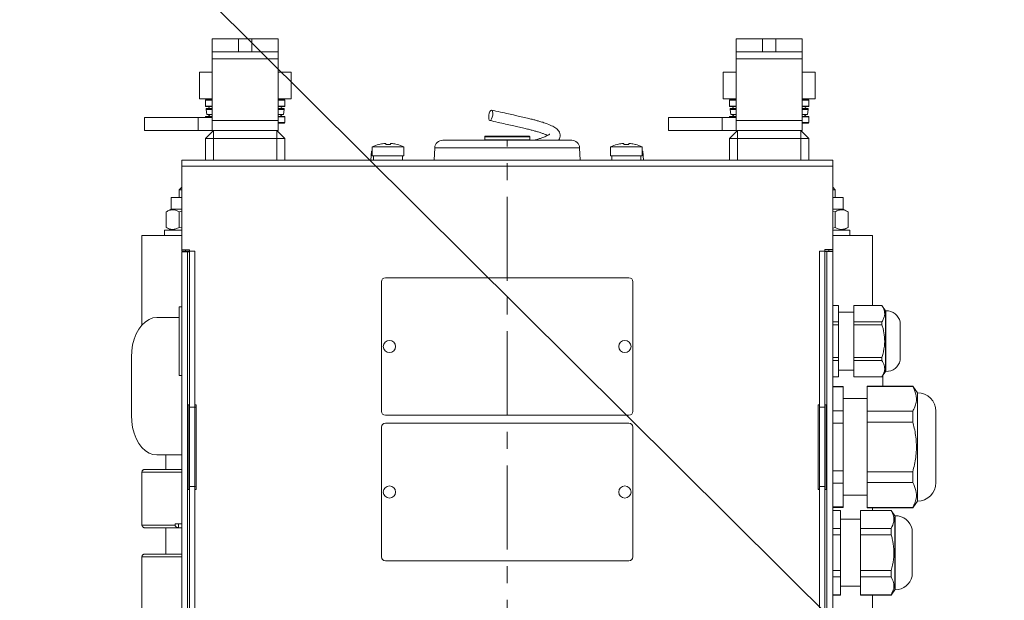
# Model space of a CAD drawing. Header units: inches. Extents: x 201967 to 338763, y -32705 to 30884.
# Tile 69 of 236: x 319917 to 319954, y -5881 to -5859. Entities that reach past the tile are written whole.
import ezdxf

# ---------------------------------------------------------------- set-up
doc = ezdxf.new("R2010")
doc.units = ezdxf.units.IN
doc.header["$MEASUREMENT"] = 0
doc.linetypes.add('CENTER', pattern=[50.8, 31.75, -6.35, 6.35, -6.35])
for name, color, linetype, lineweight in [('01 a1 KONSTRUKCJA żelebet', 200, 'Continuous', 53), ('01h3 KONSTRUKCJA pozycje słupy', 252, 'Continuous', 13), ('KRESKOWANIE-URWANIE', 3, 'Continuous', 13), ('OSIE', 6, 'CENTER', 13)]:
    doc.layers.add(name, color=color, linetype=linetype, lineweight=lineweight)
doc.styles.add('RomanS', font='romans.shx')
doc.dimstyles.new('DIM100txt12', dxfattribs={"dimtxt": 12, "dimasz": 1.05, "dimexe": 0, "dimexo": 8, "dimgap": 4, "dimtad": 1, "dimdec": 7, "dimrnd": 0.5, "dimdsep": 46, "dimtxsty": 'RomanS', "dimblk1": 'DIM', "dimblk2": 'DIM', "dimsah": 1, "dimcen": 0.09, "dimse1": 1, "dimse2": 1, "dimclrt": 256, "dimadec": 1, "dimazin": 0, "dimtfac": 1, "dimtdec": 7, "dimtix": 1, "dimtofl": 0, "dimtmove": 2, "dimatfit": 3, "dimfxl": 1, "dimtolj": 1, "dimtzin": 0, "dimarcsym": 0})

# ---------------------------------------------------------------- blocks, each defined once
blk = doc.blocks.new('A$C195A4306')
at = {"layer": 'KRESKOWANIE-URWANIE'}
for p, q in [((66.5, 899.83), (66.5, 904.83)), ((66.5, 904.83), (76.5, 904.83)), ((76.5, 904.83), (76.5, 899.83)), ((76.5, 904.83), (81.5, 904.83)), ((81.5, 899.83), (81.5, 904.83)), ((81.5, 904.83), (91.5, 904.83)), ((91.5, 904.83), (91.5, 899.83)), ((264.5, 899.83), (264.5, 904.83)), ((264.5, 904.83), (274.5, 904.83)), ((274.5, 904.83), (274.5, 899.83)), ((274.5, 904.83), (279.5, 904.83)), ((279.5, 899.83), (279.5, 904.83)), ((279.5, 904.83), (289.5, 904.83)), ((289.5, 904.83), (289.5, 899.83)), ((76.5, 899.83), (66.5, 899.83)), ((66.5, 899.83), (66.5, 897.26)), ((66.5, 897.26), (91.5, 897.26)), ((66.5, 873.95), (66.5, 897.26)), ((76.5, 899.83), (81.5, 899.83)), ((91.5, 899.83), (81.5, 899.83)), ((91.5, 897.26), (91.5, 899.83)), ((91.5, 897.26), (91.5, 873.95)), ((274.5, 899.83), (264.5, 899.83)), ((264.5, 899.83), (264.5, 897.26)), ((264.5, 897.26), (289.5, 897.26)), ((264.5, 873.95), (264.5, 897.26)), ((274.5, 899.83), (279.5, 899.83)), ((289.5, 899.83), (279.5, 899.83)), ((289.5, 897.26), (289.5, 899.83)), ((289.5, 897.26), (289.5, 873.95)), ((61.68, 882.15), (61.68, 892.15)), ((66.5, 892.15), (61.68, 892.15)), ((96.32, 892.15), (91.5, 892.15)), ((96.32, 882.15), (96.32, 892.15)), ((259.68, 882.15), (259.68, 892.15)), ((264.5, 892.15), (259.68, 892.15)), ((294.32, 892.15), (289.5, 892.15)), ((294.32, 882.15), (294.32, 892.15)), ((66.5, 882.15), (61.68, 882.15)), ((64.3, 881.85), (66.5, 881.85)), ((65, 882.15), (65, 881.85)), ((96.32, 882.15), (91.5, 882.15)), ((91.5, 881.85), (93.7, 881.85)), ((93, 881.85), (93, 882.15)), ((264.5, 882.15), (259.68, 882.15)), ((262.3, 881.85), (264.5, 881.85)), ((263, 882.15), (263, 881.85)), ((294.32, 882.15), (289.5, 882.15)), ((289.5, 881.85), (291.7, 881.85)), ((291, 881.85), (291, 882.15)), ((64, 881.55), (64, 879.37)), ((66.5, 881.55), (64, 881.55)), ((64, 879.37), (64.15, 879.22)), ((64, 879.37), (66.5, 879.37)), ((66.5, 879.22), (64.15, 879.22)), ((64.58, 878.47), (66.5, 878.47)), ((94, 881.55), (91.5, 881.55)), ((91.5, 879.37), (94, 879.37)), ((93.85, 879.22), (91.5, 879.22)), ((91.5, 878.47), (93.42, 878.47)), ((93.85, 879.22), (94, 879.37)), ((94, 879.37), (94, 881.55)), ((262, 881.55), (262, 879.37)), ((264.5, 881.55), (262, 881.55)), ((262, 879.37), (262.15, 879.22)), ((262, 879.37), (264.5, 879.37)), ((264.5, 879.22), (262.15, 879.22)), ((262.58, 878.47), (264.5, 878.47)), ((292, 881.55), (289.5, 881.55)), ((289.5, 879.37), (292, 879.37)), ((291.85, 879.22), (289.5, 879.22)), ((289.5, 878.47), (291.42, 878.47)), ((291.85, 879.22), (292, 879.37)), ((292, 879.37), (292, 881.55)), ((64.15, 875.48), (64, 875.33)), ((64, 875.33), (64, 873.15)), ((66.5, 875.33), (64, 875.33)), ((64.15, 875.48), (66.5, 875.48)), ((64.21, 878.03), (64.53, 876.23)), ((64.21, 878.03), (66.5, 878.03)), ((64.53, 876.23), (66.5, 876.23)), ((91.5, 878.03), (93.79, 878.03)), ((91.5, 876.23), (93.47, 876.23)), ((91.5, 875.48), (93.85, 875.48)), ((94, 875.33), (91.5, 875.33)), ((91.5, 875.1), (96.81, 875.1)), ((93.47, 876.23), (93.79, 878.03)), ((94, 875.33), (93.85, 875.48)), ((94, 875.1), (94, 875.33)), ((96.81, 875.1), (96.81, 870.1)), ((96.81, 875.1), (117, 875.1)), ((117, 870.1), (117, 875.1)), ((262.15, 875.48), (262, 875.33)), ((262, 875.33), (262, 873.15)), ((264.5, 875.33), (262, 875.33)), ((262.15, 875.48), (264.5, 875.48)), ((262.21, 878.03), (262.53, 876.23)), ((262.21, 878.03), (264.5, 878.03)), ((262.53, 876.23), (264.5, 876.23)), ((289.5, 878.03), (291.79, 878.03)), ((289.5, 876.23), (291.47, 876.23)), ((289.5, 875.48), (291.85, 875.48)), ((292, 875.33), (289.5, 875.33)), ((289.5, 875.1), (294.81, 875.1)), ((291.47, 876.23), (291.79, 878.03)), ((292, 875.33), (291.85, 875.48)), ((292, 875.1), (292, 875.33)), ((294.81, 875.1), (294.81, 870.1)), ((294.81, 875.1), (315, 875.1)), ((315, 870.1), (315, 875.1)), ((64, 873.15), (66.5, 873.15)), ((66.5, 872.85), (64.3, 872.85)), ((66.5, 873.95), (91.5, 873.95)), ((66.5, 873.95), (66.5, 870.1)), ((91.5, 870.1), (91.5, 873.95)), ((262, 873.15), (264.5, 873.15)), ((264.5, 872.85), (262.3, 872.85)), ((264.5, 873.95), (289.5, 873.95)), ((264.5, 873.95), (264.5, 870.1)), ((289.5, 870.1), (289.5, 873.95)), ((64, 867.1), (67, 870.1)), ((64, 867.1), (67, 867.1)), ((64, 858.95), (64, 867.1)), ((66.5, 870.1), (91.5, 870.1)), ((67, 867.1), (67, 870.1)), ((91, 867.1), (67, 867.1)), ((67, 867.1), (67, 858.95)), ((91, 870.1), (94, 867.1)), ((91, 867.1), (91, 870.1)), ((91, 867.1), (94, 867.1)), ((91, 858.95), (91, 867.1)), ((96.81, 870.1), (91.5, 870.1)), ((94, 867.1), (94, 858.95)), ((96.81, 870.1), (117, 870.1)), ((169.5, 867.75), (169.5, 866.65)), ((186.5, 867.75), (169.5, 867.75)), ((169.7, 867.95), (186.3, 867.95)), ((186.5, 866.65), (186.5, 867.75)), ((262, 867.1), (265, 870.1)), ((262, 867.1), (265, 867.1)), ((262, 858.95), (262, 867.1)), ((264.5, 870.1), (289.5, 870.1)), ((265, 867.1), (265, 870.1)), ((289, 867.1), (265, 867.1)), ((265, 867.1), (265, 858.95)), ((289, 867.1), (289, 870.1)), ((289, 870.1), (292, 867.1)), ((289, 867.1), (292, 867.1)), ((289, 858.95), (289, 867.1)), ((294.81, 870.1), (289.5, 870.1)), ((292, 867.1), (292, 858.95)), ((294.81, 870.1), (315, 870.1)), ((127, 863.9), (127, 860.55)), ((139, 863.9), (127, 863.9)), ((132.09, 864.83), (132.09, 865.17)), ((133.91, 865.17), (133.91, 864.83)), ((139, 860.55), (139, 863.9)), ((150.64, 863.61), (150.39, 858.95)), ((167.68, 863.61), (150.64, 863.61)), ((153.63, 866.45), (168.81, 866.45)), ((205.36, 863.61), (167.68, 863.61)), ((168.81, 866.45), (202.37, 866.45)), ((169.5, 866.65), (174.79, 866.65)), ((174.79, 866.65), (186.5, 866.65)), ((205.61, 858.95), (205.36, 863.61)), ((217, 863.9), (217, 860.55)), ((229, 863.9), (217, 863.9)), ((222.09, 864.83), (222.09, 865.17)), ((223.91, 865.17), (223.91, 864.83)), ((229, 860.55), (229, 863.9)), ((126.7, 862.35), (126.53, 858.95)), ((127, 862.35), (126.7, 862.35)), ((139, 860.55), (127, 860.55)), ((127.5, 860.55), (127.5, 858.95)), ((138.5, 858.95), (138.5, 860.55)), ((229, 860.55), (217, 860.55)), ((217.5, 860.55), (217.5, 858.95)), ((228.5, 858.95), (228.5, 860.55)), ((229.3, 862.35), (229, 862.35)), ((229.47, 858.95), (229.3, 862.35)), ((55, 858.95), (55, 856.71)), ((55, 858.95), (57.24, 858.95)), ((301, 856.71), (55, 856.71)), ((55, 856.71), (55, 825.12)), ((57.24, 858.95), (298.76, 858.95)), ((301, 858.95), (298.76, 858.95)), ((301, 856.71), (301, 858.95)), ((301, 856.71), (301, 825.06)), ((55, 848.75), (54, 847.75)), ((302, 847.75), (301, 848.75)), ((51, 844.75), (51, 840.45)), ((55, 844.75), (51, 844.75)), ((54, 847.75), (54, 844.75)), ((55, 847.75), (54, 847.75)), ((302, 847.75), (301, 847.75)), ((305, 844.75), (301, 844.75)), ((302, 844.75), (302, 847.75)), ((305, 840.45), (305, 844.75)), ((51, 840.45), (49.19, 839.4)), ((49.19, 839.4), (49.19, 833.5)), ((55, 840.45), (51, 840.45)), ((55, 839.64), (54.09, 839.4)), ((54.09, 839.4), (54.09, 833.5)), ((305, 840.45), (301, 840.45)), ((301.91, 839.4), (301, 839.58)), ((301.91, 839.4), (301.91, 833.5)), ((306.81, 839.4), (305, 840.45)), ((306.81, 839.4), (306.81, 833.5)), ((49.19, 833.5), (51, 832.45)), ((54.09, 833.5), (55, 833.26)), ((301, 833.32), (301.91, 833.5)), ((305, 832.45), (306.81, 833.5)), ((40, 830.45), (40, 804)), ((55, 830.45), (40, 830.45)), ((48.5, 832.45), (48.5, 830.45)), ((55, 832.45), (48.5, 832.45)), ((307.5, 832.45), (301, 832.45)), ((316, 830.45), (301, 830.45)), ((307.5, 830.45), (307.5, 832.45)), ((316, 830.45), (316, 796.6)), ((55, 825.12), (57.99, 825.12)), ((55, 825.12), (55, 824.45)), ((55, 824.45), (56, 824.45)), ((55, 824.37), (55, 672.66)), ((55, 824.37), (57.24, 824.37)), ((56, 824.5), (56, 824.37)), ((56, 824.5), (57.99, 824.5)), ((56.5, 825.12), (56.5, 824.5)), ((57.24, 824.37), (57.24, 672.69)), ((57.99, 824.37), (57.24, 824.37)), ((57.99, 825.12), (57.99, 824.37)), ((58, 824.5), (60, 824.5)), ((58, 824.5), (58, 765.5)), ((60, 824.5), (60, 765.5)), ((298, 824.5), (296, 824.5)), ((296, 765.5), (296, 824.5)), ((298, 765.5), (298, 824.5)), ((298.01, 824.31), (298.01, 825.06)), ((298.01, 825.06), (301, 825.06)), ((300, 824.5), (298.01, 824.5)), ((298.76, 824.31), (298.01, 824.31)), ((298.76, 824.31), (301, 824.31)), ((298.76, 672.69), (298.76, 824.31)), ((299.5, 824.5), (299.5, 825.06)), ((300, 824.31), (300, 824.5)), ((301, 824.45), (300, 824.45)), ((301, 824.45), (301, 825.06)), ((301, 672.66), (301, 824.31)), ((130.5, 763.95), (130.5, 812.95)), ((132, 814.45), (224, 814.45)), ((225.5, 812.95), (225.5, 763.95)), ((36.4, 804), (35, 802)), ((47, 804), (36.4, 804)), ((36.4, 803.98), (36.4, 804)), ((47, 803.98), (36.4, 803.98)), ((47, 803.98), (47, 804)), ((47, 803.98), (47, 797.8)), ((55, 804), (52.8, 804)), ((52.8, 803.98), (52.8, 804)), ((55, 803.98), (52.8, 803.98)), ((52.8, 803.98), (52.8, 797.8)), ((35, 802), (34.86, 802)), ((34.86, 802), (34.86, 779)), ((35, 779), (35, 802)), ((52.8, 801.5), (47, 801.5)), ((302, 803.5), (301, 803.5)), ((302, 803.5), (302, 777.5)), ((29.5, 783.25), (29.5, 797.75)), ((36.4, 797.8), (47, 797.8)), ((36.4, 796.68), (36.4, 797.8)), ((47, 796.68), (36.4, 796.68)), ((47, 796.68), (47, 797.8)), ((47, 796.68), (47, 784.32)), ((52.8, 796.68), (52.8, 797.8)), ((52.8, 797.8), (55, 797.8)), ((52.8, 796.68), (52.8, 784.32)), ((55, 796.68), (52.8, 796.68)), ((310.35, 799.45), (302, 799.45)), ((36.4, 784.32), (47, 784.32)), ((36.4, 783.2), (36.4, 784.32)), ((47, 783.2), (36.4, 783.2)), ((47, 783.2), (47, 784.32)), ((47, 783.2), (47, 777.02)), ((52.8, 784.32), (55, 784.32)), ((52.8, 783.2), (52.8, 784.32)), ((55, 783.2), (52.8, 783.2)), ((52.8, 783.2), (52.8, 777.02)), ((319.99, 762.45), (319.99, 784.45)), ((34.86, 779), (35, 779)), ((35, 779), (36.4, 777)), ((47, 779.5), (52.8, 779.5)), ((36.01, 773.5), (36.01, 777.55)), ((36.4, 777), (36.4, 777.02)), ((36.4, 777.02), (47, 777.02)), ((36.4, 777), (47, 777)), ((47, 777), (47, 777.02)), ((52.8, 777.02), (55, 777.02)), ((52.8, 777), (52.8, 777.02)), ((52.8, 777), (55, 777)), ((301, 777.5), (302, 777.5)), ((24.75, 773.5), (23, 771)), ((23, 730), (23, 771)), ((42, 773.5), (24.75, 773.5)), ((24.75, 773.38), (24.75, 773.5)), ((42, 773.38), (24.75, 773.38)), ((42, 773.38), (42, 773.5)), ((42, 773.38), (42, 764)), ((55, 773.35), (51, 773.35)), ((51, 773.19), (51, 773.35)), ((55, 773.19), (51, 773.19)), ((51, 773.19), (51, 764.18)), ((51, 768.8), (42, 768.8)), ((58, 766.45), (57.5, 766.45)), ((57.5, 766.45), (57.5, 734.45)), ((60.5, 766.45), (60, 766.45)), ((60.5, 734.45), (60.5, 766.45)), ((296, 766.45), (295.5, 766.45)), ((295.5, 766.45), (295.5, 734.45)), ((298.5, 766.45), (298, 766.45)), ((298.5, 734.45), (298.5, 766.45)), ((16, 737), (16, 764)), ((24.75, 764), (42, 764)), ((24.75, 759.88), (24.75, 764)), ((42, 759.88), (42, 764)), ((51, 759.51), (51, 764.18)), ((51, 764.18), (55, 764.18)), ((60, 765.5), (58, 765.5)), ((58, 735.5), (58, 765.5)), ((60, 735.5), (60, 765.5)), ((296, 765.5), (295.5, 765.56)), ((296, 765.5), (298, 765.5)), ((296, 765.5), (296, 735.5)), ((298, 765.5), (298, 735.5)), ((42, 759.88), (24.75, 759.88)), ((42, 759.88), (42, 741.12)), ((55, 759.51), (51, 759.51)), ((51, 759.51), (51, 741.49)), ((224, 762.45), (132, 762.45)), ((132, 759.45), (224, 759.45)), ((130.5, 708.95), (130.5, 757.95)), ((225.5, 757.95), (225.5, 708.95)), ((301, 747.45), (310.35, 747.45)), ((307, 741.95), (307, 747.45)), ((24.75, 737), (24.75, 741.12)), ((24.75, 741.12), (42, 741.12)), ((42, 737), (42, 741.12)), ((51, 741.49), (55, 741.49)), ((51, 736.82), (51, 741.49)), ((301, 741.95), (315, 741.95)), ((316, 740.95), (301, 740.95)), ((316, 720.95), (316, 740.95)), ((42, 737), (24.75, 737)), ((42, 737), (42, 727.62)), ((55, 736.82), (51, 736.82)), ((51, 736.82), (51, 727.81)), ((57.5, 734.45), (58, 734.45)), ((60, 735.5), (58, 735.5)), ((58, 735.5), (58, 676.5)), ((60, 735.5), (60, 676.5)), ((60, 734.5), (60.5, 734.5)), ((60, 734.45), (60.5, 734.45)), ((295.5, 735.44), (296, 735.5)), ((295.5, 734.45), (296, 734.45)), ((296, 735.5), (298, 735.5)), ((296, 676.5), (296, 735.5)), ((298, 676.5), (298, 735.5)), ((298, 734.45), (298.5, 734.45)), ((23, 730), (24.75, 727.5)), ((42, 732.2), (51, 732.2)), ((24.75, 727.5), (24.75, 727.62)), ((24.75, 727.62), (42, 727.62)), ((24.75, 727.5), (42, 727.5)), ((32.9, 726.5), (31.5, 724.5)), ((44.5, 726.5), (32.9, 726.5)), ((32.9, 726.44), (32.9, 726.5)), ((44.5, 726.44), (32.9, 726.44)), ((40, 726.5), (40, 727.5)), ((42, 727.5), (42, 727.62)), ((44.5, 726.44), (44.5, 726.5)), ((44.5, 726.44), (44.5, 719.68)), ((51, 727.81), (55, 727.81)), ((51, 727.65), (51, 727.81)), ((51, 727.65), (55, 727.65)), ((55, 726.5), (52, 726.5)), ((52, 726.44), (52, 726.5)), ((55, 726.44), (52, 726.44)), ((52, 726.44), (52, 719.68)), ((31.5, 724.5), (31.35, 724.5)), ((31.35, 724.5), (31.35, 696.5)), ((31.5, 696.5), (31.5, 724.5)), ((52, 723.15), (44.5, 723.15)), ((25, 701.6), (25, 719.4)), ((32.9, 717.26), (32.9, 719.68)), ((32.9, 719.68), (44.5, 719.68)), ((44.5, 717.26), (44.5, 719.68)), ((52, 717.26), (52, 719.68)), ((52, 719.68), (55, 719.68)), ((303.45, 721.45), (301, 721.45)), ((301, 719.95), (302.12, 719.95)), ((315, 719.95), (302.12, 719.95)), ((302.12, 719.95), (302.19, 719.95)), ((302.19, 719.95), (302.19, 721.45)), ((303.45, 721.45), (303.45, 720.95)), ((303.45, 720.95), (316, 720.95)), ((307, 709.95), (307, 719.95)), ((44.5, 717.26), (32.9, 717.26)), ((44.5, 717.26), (44.5, 703.74)), ((55, 717.26), (52, 717.26)), ((52, 717.26), (52, 703.74)), ((224, 707.45), (132, 707.45)), ((301, 709.95), (315, 709.95)), ((316, 708.95), (301, 708.95)), ((316, 688.95), (316, 708.95)), ((32.9, 701.32), (32.9, 703.74)), ((32.9, 703.74), (44.5, 703.74)), ((44.5, 701.32), (44.5, 703.74)), ((52, 703.74), (55, 703.74)), ((52, 701.32), (52, 703.74)), ((44.5, 701.32), (32.9, 701.32)), ((44.5, 701.32), (44.5, 694.56)), ((55, 701.32), (52, 701.32)), ((52, 701.32), (52, 694.56)), ((31.35, 696.5), (31.5, 696.5)), ((31.5, 696.5), (32.9, 694.5)), ((44.5, 697.85), (52, 697.85)), ((32.9, 694.5), (32.9, 694.56)), ((32.9, 694.56), (44.5, 694.56)), ((32.9, 694.5), (44.5, 694.5)), ((40, 688.95), (40, 694.5)), ((44.5, 694.5), (44.5, 694.56)), ((52, 694.56), (55, 694.56)), ((52, 694.5), (52, 694.56)), ((52, 694.5), (55, 694.5))]:
    blk.add_line(p, q, dxfattribs=at)
at = {"layer": 'KRESKOWANIE-URWANIE', "flags": 128}
for points in [[(183.92, 877.87), (184.21, 877.72), (184.51, 877.29), (184.76, 876.64), (184.93, 875.89), (184.99, 875.13), (184.92, 874.49), (184.75, 874.07), (184.5, 873.92), (184.2, 874.07), (183.9, 874.5), (183.65, 875.14), (183.48, 875.9), (183.43, 876.65), (183.49, 877.29), (183.66, 877.72), (183.92, 877.87)], [(319.99, 784.45), (319.87, 786.8), (319.52, 789.09), (318.94, 791.26), (318.15, 793.27), (317.16, 795.06), (316.01, 796.59), (314.72, 797.82), (313.32, 798.72), (311.85, 799.27), (310.35, 799.45)], [(310.35, 747.45), (311.85, 747.63), (313.32, 748.18), (314.72, 749.08), (316.01, 750.31), (317.16, 751.84), (318.15, 753.63), (318.94, 755.64), (319.52, 757.81), (319.87, 760.1), (319.99, 762.45)]]:
    blk.add_lwpolyline(points, dxfattribs=at)
at = {"layer": 'KRESKOWANIE-URWANIE'}
for centre in [(133.5, 788.45), (222.5, 788.45), (133.5, 733.45), (222.5, 733.45)]:
    blk.add_circle(centre, 2.3, dxfattribs=at)
for centre, radius, start, end in [((64.3, 881.55), 0.3, 90, 180), ((93.7, 881.55), 0.3, 0, 90), ((262.3, 881.55), 0.3, 90, 180), ((291.7, 881.55), 0.3, 0, 90), ((64.58, 878.1), 0.375, 90, 190), ((67, 877.35), 2.25, 123.6901, 150.0848), ((91, 877.35), 2.25, 29.9152, 56.3099), ((93.42, 878.1), 0.375, 350, 90), ((262.58, 878.1), 0.375, 90, 190), ((265, 877.35), 2.25, 123.6901, 150.0848), ((289, 877.35), 2.25, 29.9152, 56.3099), ((291.42, 878.1), 0.375, 350, 90), ((67, 877.35), 2.25, 209.9152, 236.3099), ((91, 877.35), 2.25, 303.6901, 330.0848), ((265, 877.35), 2.25, 209.9152, 236.3099), ((289, 877.35), 2.25, 303.6901, 330.0848), ((64.3, 873.15), 0.3, 180, 270), ((262.3, 873.15), 0.3, 180, 270), ((169.7, 867.75), 0.2, 90, 180), ((186.3, 867.75), 0.2, 0, 90), ((133, 851.74), 13.56, 104.6556, 116.268), ((122.7, 861.42), 7.68, 26.3992, 26.6337), ((133, 851.74), 13.53, 96.9746, 104.6283), ((133, 850.05), 14.81, 86.4678, 93.5322), ((133, 851.74), 13.53, 75.3717, 83.0254), ((143.3, 861.42), 7.68, 153.3663, 153.6008), ((133, 851.74), 13.56, 63.732, 75.3444), ((153.63, 863.45), 3, 90, 177), ((169.7, 866.65), 0.2, 180, 270), ((186.3, 866.65), 0.2, 270, 0), ((202.37, 863.45), 3, 3, 90), ((223, 851.74), 13.56, 104.6556, 116.268), ((213.7, 861.92), 6.57, 26.3307, 26.605), ((223, 851.74), 13.53, 96.9746, 104.6283), ((223, 850.05), 14.81, 86.4678, 93.5322), ((223, 851.74), 13.53, 75.3717, 83.0254), ((233.3, 861.42), 7.68, 153.3663, 153.6008), ((223, 851.74), 13.56, 63.732, 75.3444), ((132, 812.95), 1.5, 90, 180), ((224, 812.95), 1.5, 0, 90), ((34.86, 796.5), 5.5, 90, 166.8634), ((34.86, 784.5), 5.5, 193.1366, 270), ((23, 764), 7, 90, 180), ((132, 763.95), 1.5, 180, 270), ((224, 763.95), 1.5, 270, 0), ((132, 757.95), 1.5, 90, 180), ((224, 757.95), 1.5, 0, 90), ((23, 737), 7, 180, 270), ((31.35, 718), 6.5, 90, 167.5619), ((132, 708.95), 1.5, 180, 270), ((224, 708.95), 1.5, 270, 0), ((31.35, 703), 6.5, 192.4381, 270)]:
    blk.add_arc(centre, radius, start, end, dxfattribs=at)
for points, knots in [([(183.86, 877.86), (182.77, 877.61), (180.72, 877.14), (177.68, 876.47), (175.03, 875.88), (172.62, 875.34), (170.51, 874.84), (168.71, 874.4), (167.27, 874.02), (165.9, 873.64), (164.39, 873.19), (162.52, 872.55), (160.73, 871.78), (159.26, 870.84), (158.32, 869.76), (157.97, 868.49), (158.07, 867.49), (158.34, 866.78), (158.6, 866.49), (158.64, 866.45)], [0, 0, 0, 0, 0.086329, 0.163123, 0.230549, 0.288152, 0.350429, 0.400767, 0.440873, 0.479282, 0.529512, 0.592169, 0.690038, 0.773532, 0.854286, 0.899536, 0.942046, 0.991518, 1, 1, 1, 1]), ([(162.73, 868.24), (162.83, 868.3), (163.08, 868.45), (163.87, 868.77), (164.93, 869.16), (166.15, 869.55), (167.4, 869.91), (168.62, 870.25), (170.01, 870.6), (171.8, 871.04), (173.86, 871.52), (176.19, 872.05), (178.72, 872.61), (181.59, 873.24), (183.53, 873.69), (184.55, 873.92)], [0, 0, 0, 0, 0.0404, 0.108059, 0.176777, 0.254805, 0.316833, 0.367363, 0.427901, 0.501366, 0.592045, 0.674684, 0.770315, 0.878583, 1, 1, 1, 1]), ([(167.84, 866.45), (167.36, 866.59), (166.4, 866.85), (164.8, 867.36), (163.26, 867.95), (162.19, 868.45), (161.88, 868.83), (161.91, 868.72), (161.91, 868.71)], [0, 0, 0, 0, 0.144514, 0.286231, 0.542293, 0.780036, 0.993315, 1, 1, 1, 1]), ([(132.09, 865.17), (132.08, 865.18), (132.06, 865.2), (131.94, 865.21), (131.76, 865.21), (131.55, 865.19), (131.41, 865.18), (131.36, 865.17)], [0, 0, 0, 0, 0.21345, 0.427001, 0.638852, 0.849938, 1, 1, 1, 1]), ([(134.64, 865.17), (134.56, 865.18), (134.4, 865.2), (134.18, 865.21), (134.02, 865.21), (133.93, 865.19), (133.92, 865.18), (133.91, 865.17)], [0, 0, 0, 0, 0.213469, 0.427031, 0.638879, 0.849939, 1, 1, 1, 1]), ([(222.09, 865.17), (222.08, 865.18), (222.06, 865.2), (221.94, 865.21), (221.76, 865.21), (221.55, 865.19), (221.41, 865.18), (221.36, 865.17)], [0, 0, 0, 0, 0.21345, 0.427001, 0.638852, 0.849938, 1, 1, 1, 1]), ([(224.64, 865.17), (224.56, 865.18), (224.4, 865.2), (224.18, 865.21), (224.02, 865.21), (223.93, 865.19), (223.92, 865.18), (223.91, 865.17)], [0, 0, 0, 0, 0.213494, 0.427033, 0.63888, 0.84994, 1, 1, 1, 1]), ([(54.09, 839.4), (53.67, 839.62), (52.81, 840.06), (51.53, 840.23), (50.31, 839.99), (49.56, 839.6), (49.19, 839.4)], [0, 0, 0, 0, 0.264603, 0.534946, 0.765344, 1, 1, 1, 1]), ([(306.81, 839.4), (306.39, 839.62), (305.53, 840.06), (304.25, 840.23), (303.03, 839.99), (302.28, 839.6), (301.91, 839.4)], [0, 0, 0, 0, 0.264608, 0.53495, 0.765342, 1, 1, 1, 1]), ([(49.19, 833.5), (49.61, 833.28), (50.47, 832.84), (51.75, 832.67), (52.97, 832.91), (53.72, 833.3), (54.09, 833.5)], [0, 0, 0, 0, 0.264607, 0.534951, 0.765344, 1, 1, 1, 1]), ([(301.91, 833.5), (302.33, 833.28), (303.19, 832.84), (304.47, 832.67), (305.69, 832.91), (306.44, 833.3), (306.81, 833.5)], [0, 0, 0, 0, 0.264602, 0.534948, 0.765345, 1, 1, 1, 1]), ([(36.4, 803.98), (36.06, 803.39), (35.38, 802.17), (35.28, 800.47), (35.69, 799.01), (36.16, 798.2), (36.4, 797.8)], [0, 0, 0, 0, 0.29575, 0.602024, 0.799507, 1, 1, 1, 1]), ([(36.4, 796.68), (36.25, 796.2), (35.79, 794.68), (35.31, 791.98), (35.33, 788.26), (36.01, 785.74), (36.4, 784.32)], [0, 0, 0, 0, 0.120037, 0.380525, 0.649404, 1, 1, 1, 1]), ([(36.4, 783.2), (36.06, 782.6), (35.38, 781.38), (35.28, 779.69), (35.69, 778.22), (36.16, 777.42), (36.4, 777.02)], [0, 0, 0, 0, 0.295754, 0.602028, 0.799507, 1, 1, 1, 1]), ([(24.75, 773.38), (24.27, 772.4), (23.3, 770.4), (23.29, 767.76), (23.9, 765.62), (24.47, 764.54), (24.75, 764)], [0, 0, 0, 0, 0.31813, 0.646981, 0.822678, 1, 1, 1, 1]), ([(24.75, 759.88), (24.55, 759.12), (23.87, 756.59), (23.23, 752.13), (23.41, 746.54), (24.31, 742.92), (24.75, 741.12)], [0, 0, 0, 0, 0.12494, 0.412196, 0.708323, 1, 1, 1, 1]), ([(316, 740.95), (315.99, 741.06), (315.97, 741.28), (315.81, 741.57), (315.56, 741.8), (315.28, 741.92), (315.09, 741.95), (315, 741.95), (315, 741.95)], [0, 0, 0, 0, 0.205339, 0.410573, 0.618914, 0.83424, 0.994453, 1, 1, 1, 1]), ([(24.75, 737), (24.27, 736.02), (23.3, 734.02), (23.29, 731.39), (23.9, 729.25), (24.47, 728.17), (24.75, 727.62)], [0, 0, 0, 0, 0.318134, 0.646982, 0.822679, 1, 1, 1, 1]), ([(32.9, 726.44), (32.55, 725.75), (31.84, 724.34), (31.75, 722.03), (32.5, 720.49), (32.9, 719.68)], [0, 0, 0, 0, 0.311251, 0.633191, 1, 1, 1, 1]), ([(302.19, 719.95), (302.4, 719.99), (302.74, 720.04), (303.13, 720.29), (303.35, 720.54), (303.44, 720.77), (303.45, 720.9), (303.45, 720.95)], [0, 0, 0, 0, 0.355141, 0.592397, 0.773687, 0.92142, 1, 1, 1, 1]), ([(315, 719.95), (315, 719.95), (315.09, 719.95), (315.28, 719.98), (315.56, 720.1), (315.81, 720.33), (315.97, 720.62), (315.99, 720.84), (316, 720.95)], [0, 0, 0, 0, 0.005547, 0.16576, 0.381086, 0.589427, 0.794661, 1, 1, 1, 1]), ([(32.9, 717.26), (32.75, 716.74), (32.26, 714.99), (31.78, 711.87), (31.87, 707.81), (32.55, 705.13), (32.9, 703.74)], [0, 0, 0, 0, 0.118476, 0.397896, 0.686077, 1, 1, 1, 1]), ([(316, 708.95), (315.99, 709.06), (315.97, 709.28), (315.81, 709.57), (315.56, 709.8), (315.28, 709.92), (315.09, 709.95), (315, 709.95), (315, 709.95)], [0, 0, 0, 0, 0.205339, 0.410573, 0.618914, 0.83424, 0.994453, 1, 1, 1, 1]), ([(32.9, 701.32), (32.55, 700.63), (31.84, 699.23), (31.75, 696.91), (32.5, 695.38), (32.9, 694.56)], [0, 0, 0, 0, 0.311252, 0.633195, 1, 1, 1, 1])]:
    blk.add_open_spline(points, degree=3, knots=knots, dxfattribs=at)
at = {"layer": 'OSIE'}
blk.add_line((178, 0.5), (178, 866.45), dxfattribs=at)
blk = doc.blocks.new('1 szyb FIFT B160AF')
at = {"layer": 'KRESKOWANIE-URWANIE', "xscale": -0.1, "yscale": 0.1, "zscale": 0.1}
blk.add_blockref('A$C195A4306', (206.3, 152.45), dxfattribs=at)
blk = doc.blocks.new('DIM')
for p, q in [((0, -13), (0, 13)), ((8, 0), (-8, 0))]:
    blk.add_line(p, q)
at = {"const_width": 1.7143}
blk.add_lwpolyline([(5.7143, 5.7143), (-5.7143, -5.7143)], dxfattribs=at)

msp = doc.modelspace()

# ---------------------------------------------------------------- block references
at = {"layer": '01 a1 KONSTRUKCJA żelebet'}
msp.add_blockref('1 szyb FIFT B160AF', (319747.138, -6102.781), dxfattribs=at)

# ---------------------------------------------------------------- leaders
at = {"layer": '01h3 KONSTRUKCJA pozycje słupy'}
msp.add_leader([(319973.48, -5907.225), (319817.488, -5752.093)], dimstyle='DIM100txt12', override={"dimasz": 8, "dimgap": 4, "dimtad": 1}, dxfattribs=at)

doc.saveas('drawing.dxf')
